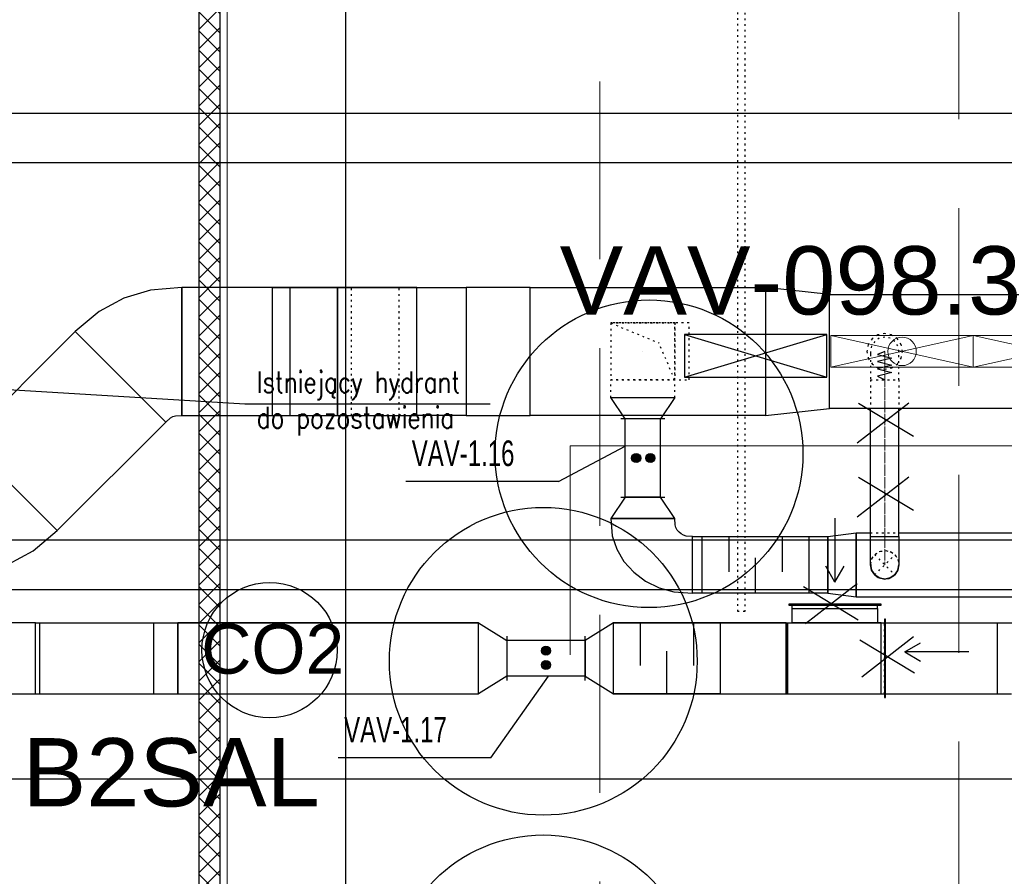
# Model space of a CAD drawing. Header units: centimetres. Extents: x -149939 to 48626, y -46000 to 152985.
# Tile 51 of 256: x -57669 to -50750, y 40314 to 46336. Entities that reach past the tile are written whole.
import ezdxf

# ---------------------------------------------------------------- set-up
doc = ezdxf.new("R2010")
doc.units = ezdxf.units.CM
doc.header["$LTSCALE"] = 50
doc.header["$PDMODE"] = 35
doc.header["$PDSIZE"] = 0.1
for name, pattern in [('Balustrady$0$DASHED', [0.75, 0.5, -0.25]), ('CADVENT_CENTERLINE', [9.9, 7.4, -1, 0.5, -1]), ('CADVENT_HIDDEN', [0.8, 0.25, -0.55]), ('Kondygnacja  -0_5$0$HIDDEN', [9.525, 6.35, -3.175]), ('Kondygnacja  -0_5$0$HIDDEN2', [4.7625, 3.175, -1.5875]), ('Osie rzutów$0$DASHDOT2', [12.7, 6.35, -3.175, 0, -3.175])]:
    doc.linetypes.add(name, pattern=pattern)
doc.layers.get('0').update_dxf_attribs({"color": 8})
doc.layers.get('DEFPOINTS').update_dxf_attribs({"color": 8})
for name, color, linetype in [('01-103-Went PP_poziom-0_5$0$L_Nawiew', 7, 'Continuous'), ('ARCH_WIDOK_KONSTRUKCJA', 8, 'Continuous'), ('bgde-nawiewDETAILS', 1, 'Continuous'), ('bgde-nawiewEXP', 7, 'Continuous'), ('bgde-nawiewHIDDEN', 250, 'Continuous'), ('bgde-wywiewEXP', 5, 'Continuous'), ('bgde-wywiewHIDDEN', 7, 'Continuous'), ('bgde_AJ_strzałki', 7, 'Continuous'), ('bgde_redukcja', 250, 'Continuous'), ('bgde_tlumik', 7, 'Continuous'), ('bgde_VAV', 7, 'Continuous'), ('IS_zmiany 2024', 1, 'Continuous'), ('Kondygnacja  -0_5$0$ARCH_GK', 8, 'Continuous'), ('Kondygnacja  -0_5$0$ARCH_INFO_OPISY', 8, 'Continuous'), ('Kondygnacja  -0_5$0$ARCH_KONSTR_POWYŻEJ RZUTU', 8, 'Kondygnacja  -0_5$0$HIDDEN'), ('Kondygnacja  -0_5$0$ARCH_KONSTR_POWYŻEJ RZUTU_IST', 8, 'Kondygnacja  -0_5$0$HIDDEN2'), ('Osie rzutów$0$ARCH_INFO_OSIE_IST', 8, 'Osie rzutów$0$DASHDOT2'), ('Osie rzutów$0$ARCH_INFO_OSIE_OPISY_IST', 8, 'Continuous')]:
    doc.layers.add(name, color=color, linetype=linetype)
for name, color, linetype, lineweight in [('bgde-nawiewCEN', 7, 'Continuous', 13), ('bgde_nawiewnik', 11, 'Continuous', 5), ('Kondygnacja  -0_5$0$ARCH_INFO_WYMIARY', 8, 'Continuous', 9), ('Kondygnacja  -0_5$0$ARCH_WIDOK', 8, 'Continuous', 13), ('RFCU', 6, 'Continuous', 30)]:
    doc.layers.add(name, color=color, linetype=linetype, lineweight=lineweight)
doc.styles.add('Arial', font='ARIAL.TTF')
doc.styles.add('Kondygnacja  -0_5$0$Romans', font='Romans.shx', dxfattribs={"width": 0.7})
doc.styles.add('Kondygnacja  -0_5$0$ROMANS-50-CM', font='romans.shx', dxfattribs={"width": 0.8, "height": 10})
doc.styles.add('Kondygnacja  -0_5$0$Standard', font='txt')
doc.dimstyles.new('Kondygnacja  -0_5$0$ISO-25', dxfattribs={"dimtxt": 2.5, "dimasz": 2.5, "dimexe": 1.25, "dimexo": 0.625, "dimtad": 1, "dimtxsty": 'Kondygnacja  -0_5$0$Standard', "dimcen": 2.5, "dimadec": 0, "dimazin": 0, "dimtfac": 1, "dimtmove": 0, "dimatfit": 3, "dimfxl": 1, "dimarcsym": 0})
doc.dimstyles.new('Kondygnacja  -0_5$0$Wymiary 1-100', dxfattribs={"dimtxt": 12, "dimasz": 10, "dimexe": 5, "dimexo": 0, "dimgap": 4, "dimtad": 1, "dimrnd": 0.5, "dimzin": 12, "dimdsep": 46, "dimtxsty": 'Kondygnacja  -0_5$0$Romans', "dimblk": 'Kondygnacja  -0_5$0$_Oblique', "dimcen": 10, "dimdle": 10, "dimclrt": 55, "dimazin": 0, "dimtfac": 1, "dimtmove": 1, "dimatfit": 3, "dimfxl": 8, "dimfxlon": 1, "dimtolj": 1, "dimtzin": 0, "dimarcsym": 0})

# ---------------------------------------------------------------- blocks, each defined once
blk = doc.blocks.new('Osie rzutów')
at = {"layer": 'Osie rzutów$0$ARCH_INFO_OSIE_IST', "ltscale": 10}
for p, q in [((6860, 12510), (6860, 4623.26)), ((4436.04, 8600), (15156.54, 8600))]:
    blk.add_line(p, q, dxfattribs=at)
blk = doc.blocks.new('Kondygnacja  -0_5$0$_Oblique')
at = {"color": 0, "linetype": 'ByBlock', "lineweight": -2}
blk.add_line((-0.5, -0.5), (0.5, 0.5), dxfattribs=at)
blk = doc.blocks.new('*D148')
at = {"layer": 'DEFPOINTS', "color": 0}
for p in [(-59190, 47690), (5862.4, 47690), (6190, 43700)]:
    blk.add_point(p, dxfattribs=at)
at = {"layer": 'Kondygnacja  -0_5$0$ARCH_INFO_WYMIARY', "color": 0, "lineweight": -2}
for p, q in [((5854.4, 47690), (5867.4, 47690)), ((5862.4, 43690), (5862.4, 47700)), ((5870.4, 43700), (5857.4, 43700))]:
    blk.add_line(p, q, dxfattribs=at)
at = {"layer": 'Kondygnacja  -0_5$0$ARCH_INFO_WYMIARY', "color": 0, "linetype": 'ByBlock', "lineweight": -2, "xscale": 10, "yscale": 10, "zscale": 10}
for p, rotation in [((5862.4, 47690), 90), ((5862.4, 43700), 270)]:
    blk.add_blockref('Kondygnacja  -0_5$0$_Oblique', p, dxfattribs=dict(at, rotation=rotation))
at = {"layer": 'Kondygnacja  -0_5$0$ARCH_INFO_WYMIARY', "color": 55, "insert": (5852.4, 45695), "char_height": 12, "attachment_point": 5, "rotation": 90, "style": 'Kondygnacja  -0_5$0$Romans'}
blk.add_mtext('\\A1;3990', dxfattribs=at)
blk = doc.blocks.new('Kondygnacja  -0_5$0$_Dot')
at = {"color": 0, "linetype": 'ByBlock', "lineweight": -2}
blk.add_line((-0.5, 0), (-1, 0), dxfattribs=at)
at = {"color": 0, "linetype": 'ByBlock', "const_width": 0.5}
blk.add_lwpolyline([(-0.25, 0, 1), (0.25, 0, 1)], format="xyb", close=True, dxfattribs=at)
blk = doc.blocks.new('Kondygnacja  -0_5$0$konstrukcja istniejąca -0.5')
at = {"layer": 'Kondygnacja  -0_5$0$ARCH_KONSTR_POWYŻEJ RZUTU_IST', "ltscale": 10}
blk.add_lwpolyline([(7382, 9032.89), (6338.46, 9032.89), (6338.46, 9067.89), (7382, 9067.89)], dxfattribs=at)
at = {"layer": 'Kondygnacja  -0_5$0$ARCH_KONSTR_POWYŻEJ RZUTU_IST', "ltscale": 10, "elevation": 0}
blk.add_lwpolyline([(7382, 8732.89), (6338.46, 8732.89), (6338.46, 8767.89), (7382, 8767.89)], dxfattribs=at)
blk = doc.blocks.new('06')
at = {"layer": 'bgde_VAV', "color": 3, "linetype": 'Continuous', "lineweight": -2}
for p, q in [((-54870.1, 68405), (-54870.1, 68375)), ((-54870.1, 68375), (-54870.1, 68125)), ((-54320.1, 68375), (-54320.1, 68405)), ((-54320.1, 68125), (-54320.1, 68375)), ((-54870.1, 68125), (-54870.1, 68095)), ((-54320.1, 68095), (-54320.1, 68125))]:
    blk.add_line(p, q, dxfattribs=at)
at = {"layer": 'bgde_VAV', "color": 3, "linetype": 'ByBlock', "lineweight": -2}
for p, q in [((-54320.1, 68375), (-54870.1, 68375)), ((-54320.1, 68125), (-54870.1, 68125))]:
    blk.add_line(p, q, dxfattribs=at)
at = {"layer": 'bgde_VAV', "color": 3, "linetype": 'Continuous', "lineweight": -3}
for p, q in [((-54595.1, 68303.2), (-54627.1, 68303.2)), ((-54595.1, 68303.2), (-54625.5, 68313.1)), ((-54595.1, 68303.2), (-54625.5, 68293.3)), ((-54595.1, 68303.2), (-54621, 68322)), ((-54595.1, 68303.2), (-54621, 68284.4)), ((-54595.1, 68303.2), (-54613.9, 68329.1)), ((-54595.1, 68303.2), (-54613.9, 68277.3)), ((-54595.1, 68303.2), (-54605, 68333.7)), ((-54595.1, 68303.2), (-54605, 68272.8)), ((-54595.1, 68303.2), (-54595.1, 68335.2)), ((-54595.1, 68303.2), (-54585.2, 68333.7)), ((-54595.1, 68303.2), (-54576.3, 68329.1)), ((-54595.1, 68303.2), (-54569.2, 68322)), ((-54595.1, 68303.2), (-54564.7, 68313.1)), ((-54595.1, 68303.2), (-54563.1, 68303.2)), ((-54595.1, 68303.2), (-54564.7, 68293.3)), ((-54595.1, 68303.2), (-54569.2, 68284.4)), ((-54595.1, 68303.2), (-54576.3, 68277.3)), ((-54595.1, 68303.2), (-54585.2, 68272.8)), ((-54595.1, 68303.2), (-54595.1, 68271.2)), ((-54595.1, 68203.2), (-54621, 68222)), ((-54595.1, 68203.2), (-54613.9, 68229.1)), ((-54595.1, 68203.2), (-54605, 68233.7)), ((-54595.1, 68203.2), (-54595.1, 68235.2)), ((-54595.1, 68203.2), (-54585.2, 68233.7)), ((-54595.1, 68203.2), (-54576.3, 68229.1)), ((-54595.1, 68203.2), (-54569.2, 68222)), ((-54595.1, 68203.2), (-54627.1, 68203.2)), ((-54595.1, 68203.2), (-54625.5, 68213.1)), ((-54595.1, 68203.2), (-54625.5, 68193.3)), ((-54595.1, 68203.2), (-54621, 68184.4)), ((-54595.1, 68203.2), (-54613.9, 68177.3)), ((-54595.1, 68203.2), (-54605, 68172.8)), ((-54595.1, 68203.2), (-54564.7, 68213.1)), ((-54595.1, 68203.2), (-54563.1, 68203.2)), ((-54595.1, 68203.2), (-54564.7, 68193.3)), ((-54595.1, 68203.2), (-54569.2, 68184.4)), ((-54595.1, 68203.2), (-54576.3, 68177.3)), ((-54595.1, 68203.2), (-54585.2, 68172.8)), ((-54595.1, 68203.2), (-54595.1, 68171.2))]:
    blk.add_line(p, q, dxfattribs=at)
for centre in [(-54595.1, 68303.2), (-54595.1, 68203.2)]:
    blk.add_ellipse(centre, major_axis=(32, 0), ratio=1, start_param=-1.570796, end_param=4.712389, dxfattribs=at)
blk = doc.blocks.new('*U496')
at = {"color": 0, "linetype": 'ByBlock', "lineweight": -2, "extrusion": (-1, -2.22045e-16, -1.55431e-15)}
blk.add_circle((0, 0), 0.05, dxfattribs=at)
blk = doc.blocks.new('A$C066D7839')
at = {"layer": 'bgde_nawiewnik', "color": 7}
for p, q in [((-50, -11.15), (-50, 11.15)), ((-50, 11.15), (50, 11.15)), ((-50, -11.15), (50, 11.15)), ((50, -11.15), (-50, 11.15)), ((50, 11.15), (50, -11.15)), ((50, -11.15), (-50, -11.15))]:
    blk.add_line(p, q, dxfattribs=at)
blk.add_circle((0, 0), 10, dxfattribs=at)
blk = doc.blocks.new('strzałki2')
at = {"layer": 'bgde_AJ_strzałki'}
for p, q in [((0, 686.6), (-64.9, 574.6, 1393)), ((0, 236.6), (0, 686.6)), ((0, 686.6), (64.9, 574.6, 1393))]:
    blk.add_line(p, q, dxfattribs=at)
blk = doc.blocks.new('t16')
at = {"layer": 'bgde_tlumik'}
for p, q in [((-52686.2, 42704), (-52686.2, 42454)), ((-52311.2, 42704), (-52311.2, 42454)), ((-52498.7, 42304), (-52498.7, 42554))]:
    blk.add_line(p, q, dxfattribs=at)
blk.add_lwpolyline([(-52873.7, 42704), (-52123.7, 42704), (-52123.7, 42304), (-52873.7, 42304)], close=True, dxfattribs=at)
blk = doc.blocks.new('t17')
at = {"layer": 'bgde_tlumik'}
for p, q in [((-53308.2, 42096.5), (-53308.2, 41796.5)), ((-52933.2, 42096.5), (-52933.2, 41796.5)), ((-53120.7, 41596.5), (-53120.7, 41896.5))]:
    blk.add_line(p, q, dxfattribs=at)
blk.add_lwpolyline([(-53495.7, 42096.5), (-52745.7, 42096.5), (-52745.7, 41596.5), (-53495.7, 41596.5)], close=True, dxfattribs=at)

msp = doc.modelspace()

# ---------------------------------------------------------------- hatches: boundary and pattern name
at = {"layer": 'Kondygnacja  -0_5$0$ARCH_GK', "linetype": 'Continuous', "lineweight": -3}
h = msp.add_hatch(dxfattribs=at)
h.set_pattern_fill('ANSI37', color=256, scale=30, style=0)
h.set_pattern_definition([(45, (-121140, -45000), (-67.35192, 67.35192), []), (135, (-121140, -45000), (-67.35192, -67.35192), [])])
h.paths.add_polyline_path([(-56410, 4850), (-56260, 4850), (-56260, 53640), (-56376.667, 53640), (-56410, 53540)], flags=0)
h.paths.add_polyline_path([(-56410, 53740), (-56376.667, 53640), (-56260, 53640), (-56260, 56010), (-56410, 56160)], flags=0)

# ---------------------------------------------------------------- linework, layer by layer
at = {"linetype": 'Balustrady$0$DASHED', "lineweight": 20, "ltscale": 50}
msp.add_lwpolyline([(-53592.361, 52511.025), (-51070.214, 52511.025), (-51070.214, 5276.785), (-53592.361, 5276.785)], close=True, dxfattribs=at)
at = {"layer": 'ARCH_WIDOK_KONSTRUKCJA', "linetype": 'CADVENT_HIDDEN', "elevation": 0}
msp.add_lwpolyline([(-52572.2, 42174.984), (-52622.2, 42174.984), (-52622.2, 51824.984), (-52572.2, 51824.984)], close=True, dxfattribs=at)
at = {"layer": 'bgde-nawiewCEN', "linetype": 'CADVENT_CENTERLINE', "ltscale": 0.06}
for p, q in [((-51590.031, 44003.485), (-51590.031, 44003.959)), ((-51590.031, 44002.359), (-51590.031, 44003.485)), ((-51590.031, 44000.166), (-51590.031, 44002.359)), ((-51590.031, 43996.552), (-51590.031, 44000.166)), ((-51590.031, 43991.159), (-51590.031, 43996.552)), ((-51590.031, 43983.633), (-51590.031, 43991.159)), ((-51590.031, 43973.618), (-51590.031, 43983.633)), ((-51590.031, 43960.759), (-51590.031, 43973.618)), ((-51590.031, 43944.7), (-51590.031, 43960.759)), ((-51590.031, 43925.085), (-51590.031, 43944.7)), ((-51590.031, 43901.559), (-51590.031, 43925.085)), ((-51590.031, 43873.766), (-51590.031, 43901.559)), ((-51590.031, 43822.655), (-51590.031, 43873.766)), ((-51590.031, 43803.959), (-51590.031, 43822.655)), ((-51590.031, 43803.959), (-51590.031, 42704.048)), ((-51590.031, 42704.048), (-51590.031, 42504.048))]:
    msp.add_line(p, q, dxfattribs=at)
at = {"layer": 'bgde-nawiewDETAILS', "linetype": 'CADVENT_HIDDEN', "extrusion": (1, 0, 0)}
for p in [(-53515.067, 44203.908), (-53065.067, 43803.908)]:
    msp.add_line(p, (-53177.567, 44063.908), dxfattribs=at)
at = {"layer": 'bgde-nawiewDETAILS', "linetype": 'CADVENT_HIDDEN'}
for p, q in [((-51660.742, 42433.337), (-51519.321, 42574.759)), ((-51660.742, 42574.759), (-51519.321, 42433.337))]:
    msp.add_line(p, q, dxfattribs=at)
at = {"layer": 'bgde-nawiewEXP', "linetype": 'Continuous'}
for points in [[(-57279.017, 44143.337), (-56642.621, 43506.941), (-56609.789, 43537.056), (-56592.499, 43546.297), (-56573.738, 43551.988), (-56529.228, 43553.91), (-56529.237, 44453.91), (-56749.319, 44434.695), (-56936.914, 44377.789), (-57109.802, 44285.378)], [(-56529.233, 44453.908), (-56529.233, 43553.908), (-55893.228, 43553.908), (-55893.228, 44453.908)], [(-54879.053, 43553.774), (-54879.053, 44453.774), (-54531.999, 44453.774), (-54531.999, 43553.774)], [(-54531.999, 43553.774), (-54081.999, 43553.774), (-54081.999, 44453.774), (-54531.999, 44453.774)], [(-54081.999, 43553.774), (-54081.999, 44453.774), (-52428.018, 44453.774), (-52428.018, 43553.774), (-51978.018, 43603.774), (-51978.018, 44403.774), (-52428.018, 44453.774), (-52428.018, 43553.774)], [(-58041.988, 43380.366), (-57405.592, 42743.969), (-56642.621, 43506.941), (-57279.017, 44143.337)], [(-53065.067, 43678.908), (-53165.069, 43529.047), (-53415.069, 43529.047), (-53515.067, 43678.908)], [(-58155.377, 42433.399), (-57935.285, 42452.613), (-57747.69, 42509.52), (-57574.802, 42601.93), (-57405.594, 42743.964), (-58041.983, 43380.367), (-58074.815, 43350.253), (-58092.105, 43341.011), (-58110.866, 43335.32), (-58155.377, 43333.399)], [(-53065.067, 42829.048), (-53165.069, 42979.047), (-53415.069, 42979.047), (-53515.071, 42829.048)], [(-53515.071, 42829.046), (-53504.502, 42708.255), (-53473.204, 42614.05), (-53422.378, 42527.23), (-53353.978, 42451.132), (-53270.633, 42388.68), (-53175.544, 42342.274), (-53072.368, 42313.697), (-52940.067, 42304.048), (-52940.067, 42704.048), (-52984.577, 42705.97), (-53003.337, 42711.66), (-53020.626, 42720.902), (-53035.78, 42733.338), (-53048.217, 42748.492), (-53057.458, 42765.782), (-53063.149, 42784.542), (-53065.071, 42829.05), (-53290.071, 42829.048)], [(-52940.067, 42304.048), (-52940.067, 42704.048), (-51989.989, 42704.048), (-51989.989, 42304.048)], [(-51690.031, 42504.048), (-51690.031, 42704.048), (-51490.031, 42704.048), (-51490.031, 42504.048), (-51497.643, 42465.78), (-51519.321, 42433.337), (-51551.763, 42411.66), (-51590.031, 42404.048), (-51628.3, 42411.66), (-51660.742, 42433.337), (-51682.419, 42465.78)]]:
    msp.add_lwpolyline(points, close=True, dxfattribs=at)
for points in [[(-55893.231, 43553.908), (-55893.231, 43553.868), (-55769.126, 43553.859), (-55769.126, 44453.859), (-55893.231, 44453.868)], [(-55893.228, 44453.901), (-55893.226, 44453.934), (-55336.113, 44453.892), (-55769.126, 44453.859)], [(-55769.126, 43553.859), (-55769.126, 44453.859), (-55336.113, 44453.892), (-55003.156, 44453.816), (-55436.168, 44453.784), (-55436.168, 43553.784), (-54879.056, 43553.742), (-54879.053, 43553.774)], [(-55769.126, 43553.859), (-55436.168, 43553.784), (-55436.168, 44453.784), (-54879.056, 44453.742), (-54879.051, 44453.807), (-55003.156, 44453.816), (-55436.168, 44453.784), (-55769.126, 44453.859)], [(-54879.056, 43553.742), (-54879.056, 44453.742)], [(-54879.051, 44453.774), (-54879.051, 44453.807)], [(-41538.801, 43603.774), (-51978.018, 43603.774), (-51978.018, 44403.774), (-41538.801, 44403.774)], [(-53515.067, 43678.908), (-53515.067, 43678.908), (-53065.067, 43678.908), (-53065.067, 43678.908)], [(-51690.031, 42704.048), (-51490.031, 42704.048), (-51490.031, 43603.774)], [(-51690.031, 42704.048), (-51690.031, 43603.774)], [(-54879.053, 43553.774), (-54879.056, 43553.742)], [(-51989.989, 42304.048), (-51989.989, 42704.048), (-51789.989, 42729.048), (-51789.989, 42279.048), (-42626.9, 42279.048), (-42626.9, 42729.048), (-42226.9, 42604.048), (-42226.9, 42504.048), (-42626.9, 42729.048), (-43440.031, 42729.048)], [(-51989.989, 42304.048), (-51789.989, 42279.048), (-51789.989, 42729.048), (-51690.031, 42729.048)], [(-51490.031, 42729.048), (-49640.031, 42729.048)], [(-51690.031, 42504.048), (-51685.059, 42479.049)], [(-51688.192, 42499.606), (-51685.492, 42474.261), (-51666.826, 42439.997), (-51661.829, 42435.962)], [(-51517.481, 42437.779), (-51501.468, 42457.61), (-51490.438, 42495.037), (-51491.118, 42501.423)], [(-51501.212, 42460.439), (-51497.643, 42465.78), (-51490.031, 42504.048)], [(-51683.672, 42472.079), (-51682.419, 42465.78), (-51660.742, 42433.337), (-51639.549, 42419.176)], [(-51656.3, 42431.498), (-51636.469, 42415.484), (-51599.043, 42404.455), (-51592.656, 42405.135)], [(-51633.64, 42415.228), (-51628.3, 42411.66), (-51590.031, 42404.048), (-51565.032, 42409.021)], [(-51585.59, 42405.888), (-51560.244, 42408.587), (-51525.98, 42427.253), (-51521.945, 42432.25)], [(-51558.062, 42410.407), (-51551.763, 42411.66), (-51519.321, 42433.337), (-51505.16, 42454.531)]]:
    msp.add_lwpolyline(points, dxfattribs=at)
at = {"layer": 'bgde-nawiewHIDDEN', "linetype": 'CADVENT_HIDDEN'}
for points in [[(-55893.231, 43553.908), (-55893.231, 44453.868), (-55893.228, 44453.901)], [(-55769.126, 43553.859), (-55336.113, 43553.892), (-55336.113, 44453.892)], [(-55436.168, 43553.784), (-55003.156, 43553.816), (-55003.156, 44453.816)], [(-54879.053, 43553.774), (-54879.051, 43553.807), (-54879.051, 44453.774)], [(-53515.067, 44203.908), (-53515.067, 44203.911), (-53065.067, 44203.911), (-53065.067, 43803.911), (-53515.067, 43803.911), (-53515.067, 43803.908)], [(-53515.067, 44203.908), (-53515.067, 43803.911)], [(-53515.067, 43801.989), (-53515.067, 43803.908), (-52965.067, 43803.908), (-52965.067, 44203.908), (-53515.067, 44203.908), (-53515.067, 43803.908), (-53515.067, 43803.911)], [(-53515.067, 43678.908), (-53065.067, 43678.908), (-53065.067, 43803.911)], [(-53515.067, 43803.908), (-53515.067, 43801.989)], [(-53515.067, 43678.908), (-53515.067, 43801.989)], [(-51690.031, 43803.959), (-51690.031, 43603.774)], [(-51690.031, 43803.959), (-51490.031, 43803.959), (-51490.031, 43603.774)], [(-53515.067, 43678.908), (-53515.067, 43678.908), (-53065.067, 43678.908), (-53065.067, 43678.908)], [(-51690.031, 42729.048), (-51490.031, 42729.048)], [(-51690.031, 42504.048), (-51682.419, 42542.316), (-51660.742, 42574.759), (-51628.3, 42596.436), (-51590.031, 42604.048), (-51551.763, 42596.436), (-51519.321, 42574.759), (-51497.643, 42542.316), (-51490.031, 42504.048)], [(-51689.624, 42513.059), (-51678.595, 42550.486), (-51654.082, 42580.843), (-51619.819, 42599.509), (-51581.02, 42603.641), (-51543.593, 42592.612), (-51513.236, 42568.099), (-51494.571, 42533.835), (-51491.118, 42501.423)], [(-51689.624, 42513.059), (-51688.192, 42499.606)], [(-51685.059, 42479.049), (-51683.672, 42472.079)], [(-51661.829, 42435.962), (-51656.3, 42431.498)], [(-51639.549, 42419.176), (-51633.64, 42415.228)], [(-51521.945, 42432.25), (-51517.481, 42437.779)], [(-51505.16, 42454.531), (-51501.212, 42460.439)], [(-51592.656, 42405.135), (-51585.59, 42405.888)], [(-51565.032, 42409.021), (-51558.062, 42410.407)]]:
    msp.add_lwpolyline(points, dxfattribs=at)
for points in [[(-54879.053, 44453.774), (-54879.053, 44453.774)], [(-53515.067, 43803.908), (-53065.067, 43803.908), (-53065.067, 44203.908), (-53515.067, 44203.908)], [(-51715.031, 44003.959), (-51705.516, 43956.123), (-51678.42, 43915.571), (-51637.867, 43888.474), (-51590.031, 43878.959), (-51542.196, 43888.474), (-51501.643, 43915.571), (-51474.546, 43956.123), (-51465.031, 44003.959), (-51474.546, 44051.794), (-51501.643, 44092.347), (-51542.196, 44119.444), (-51590.031, 44128.959), (-51637.867, 44119.444), (-51678.42, 44092.347), (-51705.516, 44051.794)], [(-51715.031, 44003.959), (-51705.516, 43956.123), (-51678.42, 43915.571), (-51637.867, 43888.474), (-51590.031, 43878.959), (-51542.196, 43888.474), (-51501.643, 43915.571), (-51474.546, 43956.123), (-51465.031, 44003.959), (-51474.546, 44051.794), (-51501.643, 44092.347), (-51542.196, 44119.444), (-51590.031, 44128.959), (-51637.867, 44119.444), (-51678.42, 44092.347), (-51705.516, 44051.794)], [(-51690.031, 43983.633), (-51690.031, 43803.959), (-51490.031, 43803.959), (-51490.031, 44003.959), (-51497.643, 44042.227), (-51519.321, 44074.67), (-51551.763, 44096.347), (-51590.031, 44103.959), (-51628.3, 44096.347), (-51660.742, 44074.67), (-51682.419, 44042.227), (-51690.031, 44003.959), (-51690.031, 43991.159)], [(-54879.053, 43553.774), (-54879.053, 43553.774)]]:
    msp.add_lwpolyline(points, close=True, dxfattribs=at)
at = {"layer": 'bgde-nawiewHIDDEN'}
msp.add_lwpolyline([(-51590.031, 44003.959), (-51640.031, 43982.661), (-51540.031, 43957.299), (-51640.031, 43932.079), (-51540.031, 43906.794), (-51640.031, 43881.259), (-51540.031, 43855.9), (-51640.031, 43830.441), (-51590.031, 43803.959)], dxfattribs=at)
at = {"layer": 'bgde-wywiewEXP', "linetype": 'Continuous'}
for points in [[(-52265.003, 42220.494), (-51615.003, 42220.494), (-51615.003, 42226.494), (-52265.003, 42226.494)], [(-59190.003, 41596.494), (-57556.938, 41596.494), (-57556.938, 42096.494), (-59190.003, 42096.494)], [(-54445.651, 42096.494), (-54245.651, 41971.494), (-54245.651, 41721.494), (-54445.651, 41596.494)], [(-53495.651, 42096.494), (-53695.651, 41971.494), (-53695.651, 41721.494), (-53495.651, 41596.494)], [(-51591.003, 41571.494), (-51585.003, 41571.494), (-51585.003, 42121.494), (-51591.003, 42121.494)]]:
    msp.add_lwpolyline(points, close=True, dxfattribs=at)
for points in [[(-52240.003, 42196.494), (-51640.003, 42196.494), (-51640.003, 42220.494)], [(-52240.003, 42196.494), (-52240.003, 42220.494)], [(-53495.651, 41596.494), (-52283.836, 41596.494), (-52283.836, 42096.494), (-52273.836, 42096.494), (-52273.836, 41596.494), (-51615.003, 41596.494), (-51615.003, 42096.494), (-52240.003, 42096.494), (-52240.003, 42196.494), (-51640.003, 42196.494), (-51640.003, 42096.494)], [(-57556.938, 41596.494), (-57556.938, 42096.494), (-56557.428, 42096.494), (-56557.428, 41596.494), (-56557.428, 42096.494), (-54445.651, 42096.494)], [(-57526.938, 41596.494), (-57526.938, 42096.494)], [(-56725.772, 41596.494), (-56725.772, 42096.494)], [(-54445.651, 42096.494), (-56557.428, 42096.494)], [(-53495.651, 42096.494), (-52283.836, 42096.494)], [(-52283.836, 42096.494), (-53495.651, 42096.494)], [(-52283.836, 41596.494), (-52273.836, 41596.494), (-52273.836, 42096.494), (-51640.003, 42096.494)], [(-51615.003, 41596.494), (-51615.003, 42096.494), (-51591.003, 42096.494)], [(-57556.938, 41596.494), (-54445.651, 41596.494)], [(-51615.003, 41596.494), (-51591.003, 41596.494)]]:
    msp.add_lwpolyline(points, dxfattribs=at)
at = {"layer": 'bgde-wywiewHIDDEN', "linetype": 'CADVENT_HIDDEN'}
for points in [[(-52265.003, 42220.494), (-51640.003, 42220.494), (-52240.003, 42220.494), (-51615.003, 42220.494), (-51615.003, 42226.494), (-52265.003, 42226.494)], [(-52265.003, 42220.494), (-52265.003, 42220.494)], [(-52240.003, 42196.494), (-52240.003, 42196.494)], [(-51591.003, 42121.494), (-51591.003, 42121.494)], [(-51615.003, 41596.494), (-51615.003, 41596.494)]]:
    msp.add_lwpolyline(points, close=True, dxfattribs=at)
for points in [[(-52240.003, 42196.494), (-51640.003, 42196.494), (-51640.003, 42220.494)], [(-52240.003, 42196.494), (-52240.003, 42220.494)], [(-52283.836, 41596.494), (-52283.836, 42096.494)], [(-51615.003, 41596.494), (-51615.003, 42096.494), (-51591.003, 42096.494), (-51591.003, 41596.494), (-51591.003, 42096.494), (-51591.003, 41571.494), (-51585.003, 41571.494), (-51585.003, 42121.494), (-51591.003, 42121.494), (-51591.003, 42096.494)], [(-51615.003, 41596.494), (-51591.003, 41596.494)]]:
    msp.add_lwpolyline(points, dxfattribs=at)
at = {"layer": 'bgde_VAV', "color": 94}
for p, q in [((-53883.327, 43089.818, 21.417), (-53415.069, 43338.93)), ((-53883.327, 43089.818, 21.417), (-54956.507, 43089.818, 21.417)), ((-54358.489, 41146.645), (-53952.069, 41721.494)), ((-54358.489, 41146.645), (-55431.67, 41146.645))]:
    msp.add_line(p, q, dxfattribs=at)
at = {"layer": 'IS_zmiany 2024'}
for p, q in [((-51783.648, 43360.293), (-51420.618, 43642.799)), ((-51773.648, 43640.293), (-51388.253, 43407.977)), ((-51783.648, 42840.445), (-51420.618, 43122.95)), ((-51773.648, 43120.445), (-51388.253, 42888.129)), ((-52161.451, 42350.61), (-51776.056, 42118.294)), ((-52145.848, 42090.534), (-51782.818, 42373.04)), ((-52510, 42096.494), (-45561.351, 42096.494)), ((-50800, 42096.494), (-50800, 41600)), ((-51750.133, 41716.331), (-51387.103, 41998.837)), ((-51765.736, 41976.407), (-51380.341, 41744.091)), ((-52510, 41596.494), (-50700, 41596.494))]:
    msp.add_line(p, q, dxfattribs=at)
at = {"layer": 'IS_zmiany 2024', "color": 94}
for centre in [(-53246.685, 43284.481), (-53989.46, 41825.655), (-53989.46, 39523.336)]:
    msp.add_circle(centre, 1081.427, dxfattribs=at)
at = {"layer": 'Kondygnacja  -0_5$0$ARCH_GK', "linetype": 'Continuous', "lineweight": -3}
for p, q in [((-56260, 4850), (-56260, 56010)), ((-56410, 53540), (-56410, 4850))]:
    msp.add_line(p, q, dxfattribs=at)
at = {"layer": 'Kondygnacja  -0_5$0$ARCH_WIDOK'}
msp.add_line((-56210, 55960), (-56210, 4850), dxfattribs=at)
at = {"layer": 'RFCU', "color": 94}
msp.add_line((-55380, 74430), (-55380, 30780), dxfattribs=at)
at = {"layer": 'RFCU', "color": 94, "lineweight": 15}
for p, q in [((-55380, 30780), (-55380, 50460)), ((-40890, 43340), (-53800, 43340)), ((-53800, 43340), (-53800, 41870)), ((-55380, 30780), (-55380, 43090))]:
    msp.add_line(p, q, dxfattribs=at)
at = {"layer": 'RFCU'}
for p, q in [((-51997.754, 44123.274), (-52997.754, 44123.274)), ((-52997.754, 43823.274), (-51997.754, 44123.274)), ((-52997.754, 44123.274), (-51997.754, 43823.274)), ((-51997.754, 44123.274), (-52997.754, 44123.274)), ((-52997.754, 44123.274), (-52997.754, 43823.274)), ((-52997.754, 43823.274), (-51997.754, 44123.274)), ((-52997.754, 44123.274), (-51997.754, 43823.274)), ((-51997.754, 43823.274), (-51997.754, 44123.274)), ((-52997.754, 43823.274), (-51997.754, 43823.274)), ((-52997.754, 43823.274), (-51997.754, 43823.274))]:
    msp.add_line(p, q, dxfattribs=at)
at = {"layer": 'RFCU', "color": 94}
msp.add_circle((-55912.591, 41904.387), 475.33, dxfattribs=at)

# ---------------------------------------------------------------- block references
at = {"layer": '01-103-Went PP_poziom-0_5$0$L_Nawiew', "xscale": 10, "yscale": 10, "zscale": 10}
for p in [(-51468.405, 44003.959, 1117.041), (-50468.405, 44003.959, 1117.041)]:
    msp.add_blockref('A$C066D7839', p, dxfattribs=at)
at = {"layer": '01-103-Went PP_poziom-0_5$0$L_Nawiew', "extrusion": (1.77636e-15, -1, -1.55431e-15), "rotation": 270}
msp.add_blockref('*U496', (-53289.991, 557.547, -44003.908), dxfattribs=at)
at = {"layer": 'bgde_AJ_strzałki', "rotation": 180}
msp.add_blockref('strzałki2', (-51940, 43068.147, 270), dxfattribs=at)
at = {"layer": 'bgde_AJ_strzałki', "xscale": -1, "rotation": 90}
msp.add_blockref('strzałki2', (-50763.556, 41891.061, -426.5), dxfattribs=at)
at = {"layer": 'bgde_redukcja', "rotation": 270}
msp.add_blockref('06', (-121540.034, -11341.048), dxfattribs=at)
at = {"layer": 'bgde_redukcja'}
msp.add_blockref('06', (624.444, -26403.471), dxfattribs=at)
at = {"layer": 'bgde_tlumik'}
for name in ['t16', 't17']:
    msp.add_blockref(name, (0, 0), dxfattribs=at)
at = {"layer": 'Kondygnacja  -0_5$0$ARCH_KONSTR_POWYŻEJ RZUTU', "xscale": 10, "yscale": 10, "zscale": 10}
msp.add_blockref('Kondygnacja  -0_5$0$konstrukcja istniejąca -0.5', (-121140, -45000), dxfattribs=at)
at = {"layer": 'Osie rzutów$0$ARCH_INFO_OSIE_OPISY_IST', "color": 30, "xscale": 10, "yscale": 10, "zscale": 10}
msp.add_blockref('Osie rzutów', (-121140, -45000), dxfattribs=at)

# ---------------------------------------------------------------- texts
at = {"layer": 'bgde_VAV', "color": 94, "width": 0.7}
for s, p in [('VAV-1.16', (-54913.564, 43198.121, 1941.417)), ('VAV-1.17', (-55388.727, 41254.948, 1920))]:
    msp.add_text(s, height=180, dxfattribs=at).set_placement(p)
at = {"layer": 'Kondygnacja  -0_5$0$ARCH_INFO_OPISY', "insert": (-56003.888, 43863.942), "char_height": 150, "width": 3005.23275, "attachment_point": 1, "style": 'Kondygnacja  -0_5$0$ROMANS-50-CM'}
msp.add_mtext('Istniejący hydrant\\Pdo pozostawienia', dxfattribs=at)
at = {"layer": 'RFCU', "char_height": 480, "width": 10742.22846, "attachment_point": 1, "style": 'Arial'}
for s, insert in [('VAV-098.3', (-53874.72, 44743.302)), ('{\\C94;B2SAL}', (-57648.195, 41285.354))]:
    msp.add_mtext(s, dxfattribs=dict(at, insert=insert))
at = {"layer": 'RFCU', "color": 94, "insert": (-56393.505, 42088.516), "char_height": 350, "width": 10742.22846, "attachment_point": 1, "style": 'Arial'}
msp.add_mtext('CO2', dxfattribs=at)

# ---------------------------------------------------------------- dimensions: what is measured, and where the dimension line sits
at = {"layer": 'Kondygnacja  -0_5$0$ARCH_INFO_WYMIARY'}
dim = msp.add_linear_dim(base=(5862.405, 47690), p1=(6190, 43700), p2=(-59190, 47690), angle=90, dimstyle='Kondygnacja  -0_5$0$Wymiary 1-100', dxfattribs=at)
dim.commit()
dim.dimension.update_dxf_attribs({"geometry": '*D148', "text_midpoint": (5852.405, 45695)})

# ---------------------------------------------------------------- leaders
at = {"layer": 'Kondygnacja  -0_5$0$ARCH_INFO_OPISY'}
msp.add_leader([(-59789.266, 43861.095), (-56087.104, 43636.687), (-54362.187, 43636.687)], dimstyle='Kondygnacja  -0_5$0$ISO-25', override={"dimscale": 5, "dimasz": 2, "dimtad": 0, "dimldrblk": 'Kondygnacja  -0_5$0$_Dot'}, dxfattribs=at)

doc.saveas('drawing.dxf')
